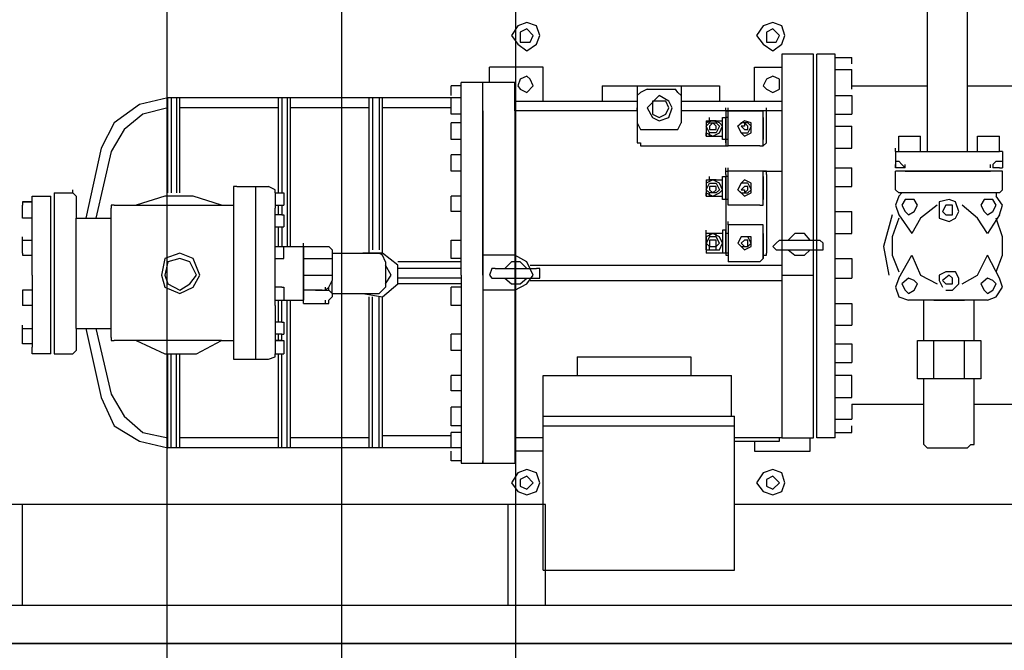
# Model space of a CAD drawing. Header units: centimetres. Extents: x -156440 to 298236, y -263599 to 81430.
# Tile 65 of 170: x 145563 to 146974, y -120046 to -119141. Entities that reach past the tile are written whole.
import ezdxf

# ---------------------------------------------------------------- set-up
doc = ezdxf.new("R2010")
doc.units = ezdxf.units.CM
doc.header["$LTSCALE"] = 50
doc.linetypes.add('Kondygnacja -2$0$HIDDEN2', pattern=[4.7625, 3.175, -1.5875])
doc.linetypes.add('Osie rzutów$0$DASHDOT2', pattern=[12.7, 6.35, -3.175, 0, -3.175])
for name, color, linetype, lineweight in [('bgde_fundamenty pod urządzenia', 7, 'Continuous', 35), ('bgde_maszynownia blokowo', 2, 'Continuous', 35), ('Kondygnacja -2$0$_SP KORYTA', 8, 'Continuous', 25)]:
    doc.layers.add(name, color=color, linetype=linetype, lineweight=lineweight)
for name, color, linetype in [('Freon_urządzenia', 3, 'Continuous'), ('Kondygnacja -2$0$ARCH_KONSTR_POWYŻEJ RZUTU_IST', 8, 'Kondygnacja -2$0$HIDDEN2'), ('Osie rzutów$0$ARCH_INFO_OSIE_IST', 8, 'Osie rzutów$0$DASHDOT2')]:
    doc.layers.add(name, color=color, linetype=linetype)
doc.layers.get('bgde_maszynownia blokowo').off()

# ---------------------------------------------------------------- blocks, each defined once
blk = doc.blocks.new('Osie rzutów')
at = {"layer": 'Osie rzutów$0$ARCH_INFO_OSIE_IST', "ltscale": 10}
blk.add_line((6860, 12510), (6860, 4623.26), dxfattribs=at)
blk = doc.blocks.new('Kondygnacja -2$0$konstukcja stropu -2')
at = {"layer": 'Kondygnacja -2$0$ARCH_KONSTR_POWYŻEJ RZUTU_IST', "ltscale": 10}
for p, q in [((6835, 9825), (6835, 10375)), ((6885, 9825), (6885, 10375))]:
    blk.add_line(p, q, dxfattribs=at)
blk = doc.blocks.new('A$C45891BCF')
at = {"layer": 'Freon_urządzenia', "linetype": 'Continuous'}
for p, q in [((683.96, 218.08, -348), (683.96, 190.16, -348)), ((689.76, 190.16, -348), (689.76, 218.08, -348)), ((625.29, 208.2, -348), (624.35, 206.78, -348)), ((626.55, 208.67, -348), (625.29, 208.2, -348)), ((626.55, 207.73, -348), (625.61, 207.26, -348)), ((627.96, 208.2, -348), (626.55, 208.67, -348)), ((627.49, 206.78, -348), (626.55, 207.73, -348)), ((628.43, 206.78, -348), (627.96, 208.2, -348)), ((660.43, 208.2, -348), (659.49, 206.78, -348)), ((661.84, 208.67, -348), (660.43, 208.2, -348)), ((661.84, 207.73, -348), (660.9, 207.26, -348)), ((663.1, 208.2, -348), (661.84, 208.67, -348)), ((662.78, 206.78, -348), (661.84, 207.73, -348)), ((663.57, 206.78, -348), (663.1, 208.2, -348)), ((624.35, 206.78, -348), (625.29, 205.53, -348)), ((625.61, 207.26, -348), (625.61, 205.84, -348)), ((627.02, 205.84, -348), (627.49, 206.78, -348)), ((627.96, 205.53, -348), (628.43, 206.78, -348)), ((659.49, 206.78, -348), (660.43, 205.53, -348)), ((660.9, 207.26, -348), (660.9, 205.84, -348)), ((662.31, 205.84, -348), (662.78, 206.78, -348)), ((663.1, 205.53, -348), (663.57, 206.78, -348)), ((625.29, 205.53, -348), (626.55, 204.59, -348)), ((625.61, 205.84, -348), (627.02, 205.84, -348)), ((626.55, 204.59, -348), (627.96, 205.53, -348)), ((660.43, 205.53, -348), (661.84, 204.59, -348)), ((660.9, 205.84, -348), (662.31, 205.84, -348)), ((661.84, 204.59, -348), (663.1, 205.53, -348)), ((663.1, 204.12, -348), (663.1, 149.06, -348)), ((667.65, 204.12, -348), (663.1, 204.12, -348)), ((667.65, 149.06, -348), (667.65, 204.12, -348)), ((668.12, 149.06, -348), (668.12, 204.12, -348)), ((670.78, 204.12, -348), (668.12, 204.12, -348)), ((670.78, 149.06, -348), (670.78, 204.12, -348)), ((670.78, 203.65, -348), (673.14, 203.65, -348)), ((673.14, 202.71, -348), (673.14, 203.65, -348)), ((628.9, 202.24, -348), (621.22, 202.24, -348)), ((621.22, 200.04, -348), (621.22, 202.24, -348)), ((628.9, 197.37, -348), (628.9, 202.24, -348)), ((659.18, 202.24, -348), (663.1, 202.24, -348)), ((659.18, 197.37, -348), (659.18, 202.24, -348)), ((670.78, 201.92, -348), (673.14, 201.92, -348)), ((673.14, 199.1, -348), (673.14, 201.92, -348)), ((625.61, 200.51, -348), (625.29, 199.57, -348)), ((626.55, 200.98, -348), (625.61, 200.51, -348)), ((627.02, 200.51, -348), (626.55, 200.98, -348)), ((627.49, 199.57, -348), (627.02, 200.51, -348)), ((660.9, 200.51, -348), (660.43, 199.57, -348)), ((661.84, 200.98, -348), (660.9, 200.51, -348)), ((662.78, 200.51, -348), (661.84, 200.98, -348)), ((662.78, 199.57, -348), (662.78, 200.51, -348)), ((615.73, 198.16, -348), (615.73, 199.57, -348)), ((617.14, 199.57, -348), (615.73, 199.57, -348)), ((617.14, 199.57, -348), (617.14, 200.04, -348)), ((620.27, 200.04, -348), (617.14, 200.04, -348)), ((617.14, 172.43, -348), (617.14, 199.57, -348)), ((620.27, 195.96, -348), (620.27, 200.04, -348)), ((620.27, 195.96, -348), (620.27, 200.04, -348)), ((620.27, 199.57, -348), (620.27, 200.04, -348)), ((624.82, 200.04, -348), (620.27, 200.04, -348)), ((620.27, 172.43, -348), (620.27, 199.57, -348)), ((620.27, 197.84, -348), (620.27, 199.57, -348)), ((624.82, 195.96, -348), (624.82, 200.04, -348)), ((624.82, 195.96, -348), (624.82, 200.04, -348)), ((625.29, 199.57, -348), (625.61, 199.1, -348)), ((625.61, 199.1, -348), (626.55, 198.63, -348)), ((626.55, 198.63, -348), (627.49, 199.57, -348)), ((637.37, 199.57, -348), (637.37, 197.37, -348)), ((637.37, 199.57, -348), (654.16, 199.57, -348)), ((642.39, 199.57, -348), (642.39, 196.43, -348)), ((642.39, 199.57, -348), (648.67, 199.57, -348)), ((643.8, 199.1, -348), (642.86, 198.63, -348)), ((643.8, 199.1, -348), (647.88, 199.1, -348)), ((648.2, 198.63, -348), (647.88, 199.1, -348)), ((648.67, 199.57, -348), (648.67, 194.24, -348)), ((654.16, 199.57, -348), (654.16, 197.37, -348)), ((660.43, 199.57, -348), (660.9, 199.1, -348)), ((660.9, 199.1, -348), (661.84, 198.63, -348)), ((661.84, 198.63, -348), (662.78, 199.1, -348)), ((662.78, 199.1, -348), (662.78, 199.57, -348)), ((673.14, 199.57, -348), (683.96, 199.57, -348)), ((689.76, 199.57, -348), (690.71, 199.57, -348)), ((690.71, 199.57, -348), (725.06, 199.57, -348)), ((575.1, 197.84, -348), (571.02, 196.9, -348)), ((615.73, 197.84, -348), (575.1, 197.84, -348)), ((575.1, 184.2, -348), (575.1, 197.84, -348)), ((582.31, 197.84, -348), (575.1, 197.84, -348)), ((575.57, 197.84, -348), (575.57, 184.2, -348)), ((576.35, 197.84, -348), (576.35, 184.2, -348)), ((576.82, 184.2, -348), (576.82, 197.84, -348)), ((590.94, 184.2, -348), (590.94, 197.84, -348)), ((591.41, 197.84, -348), (591.41, 184.2, -348)), ((592.2, 197.84, -348), (592.2, 176.51, -348)), ((592.67, 176.51, -348), (592.67, 197.84, -348)), ((603.96, 175.57, -348), (603.96, 197.84, -348)), ((604.43, 197.84, -348), (604.43, 176.04, -348)), ((605.37, 197.84, -348), (605.37, 176.04, -348)), ((605.84, 175.57, -348), (605.84, 197.84, -348)), ((615.73, 195.49, -348), (615.73, 197.84, -348)), ((617.14, 197.84, -348), (615.73, 197.84, -348)), ((617.14, 196.9, -348), (617.14, 197.84, -348)), ((620.27, 195.96, -348), (620.27, 197.84, -348)), ((642.86, 198.63, -348), (642.39, 198.16, -348)), ((645.53, 198.16, -348), (643.8, 196.43, -348)), ((646.94, 197.37, -348), (645.53, 198.16, -348)), ((648.67, 198.16, -348), (648.2, 198.63, -348)), ((670.78, 198.16, -348), (673.14, 198.16, -348)), ((673.14, 198.16, -348), (673.14, 195.49, -348)), ((571.02, 196.9, -348), (567.41, 194.24, -348)), ((575.1, 196.43, -348), (571.49, 195.49, -348)), ((582.78, 196.43, -348), (576.82, 196.43, -348)), ((590.94, 196.43, -348), (580.43, 196.43, -348)), ((603.96, 196.43, -348), (592.67, 196.43, -348)), ((615.73, 196.43, -348), (605.84, 196.43, -348)), ((624.82, 197.37, -348), (642.39, 197.37, -348)), ((642.39, 197.37, -348), (642.39, 191.41, -348)), ((642.39, 195.96, -348), (642.39, 196.43, -348)), ((643.8, 196.43, -348), (644.59, 195.02, -348)), ((644.59, 197.37, -348), (644.59, 195.49, -348)), ((646.47, 197.37, -348), (644.59, 197.37, -348)), ((646.94, 196.43, -348), (646.47, 197.37, -348)), ((646.47, 195.49, -348), (646.94, 196.43, -348)), ((647.41, 196.43, -348), (646.94, 197.37, -348)), ((646.94, 195.02, -348), (647.41, 196.43, -348)), ((648.67, 197.37, -348), (663.1, 197.37, -348)), ((648.67, 196.43, -348), (648.67, 195.96, -348)), ((655.1, 195.96, -348), (655.1, 196.43, -348)), ((655.41, 195.96, -348), (655.41, 196.43, -348)), ((660.9, 195.96, -348), (660.9, 196.43, -348)), ((571.49, 195.49, -348), (568.82, 193.29, -348)), ((617.14, 195.49, -348), (615.73, 195.49, -348)), ((620.27, 195.96, -348), (620.27, 149.06, -348)), ((642.39, 195.96, -348), (624.82, 195.96, -348)), ((624.82, 195.96, -348), (624.82, 175.26, -348)), ((642.39, 195.96, -348), (642.39, 194.24, -348)), ((644.59, 195.49, -348), (645.53, 195.02, -348)), ((644.59, 195.02, -348), (645.53, 194.55, -348)), ((645.53, 195.02, -348), (646.47, 195.49, -348)), ((645.53, 194.55, -348), (646.94, 195.02, -348)), ((663.1, 195.96, -348), (648.67, 195.96, -348)), ((652.75, 194.55, -348), (652.75, 195.02, -348)), ((654.63, 191.88, -348), (654.63, 195.02, -348)), ((654.63, 195.02, -348), (655.1, 195.02, -348)), ((655.1, 195.96, -348), (660.43, 195.96, -348)), ((655.1, 195.96, -348), (655.1, 191.41, -348)), ((655.1, 191.88, -348), (655.1, 195.02, -348)), ((655.41, 195.02, -348), (655.1, 195.02, -348)), ((659.96, 195.96, -348), (655.41, 195.96, -348)), ((655.41, 190.94, -348), (655.41, 195.96, -348)), ((660.43, 195.96, -348), (659.96, 195.96, -348)), ((660.9, 195.96, -348), (660.43, 195.96, -348)), ((660.43, 190.94, -348), (660.43, 195.96, -348)), ((660.43, 195.02, -348), (660.43, 195.49, -348)), ((660.43, 191.41, -348), (660.43, 195.02, -348)), ((660.43, 195.02, -348), (660.43, 191.88, -348)), ((660.9, 191.41, -348), (660.9, 195.96, -348)), ((670.78, 195.49, -348), (673.14, 195.49, -348)), ((567.41, 194.24, -348), (565.53, 190.63, -348)), ((617.14, 194.24, -348), (615.73, 194.24, -348)), ((615.73, 191.88, -348), (615.73, 194.24, -348)), ((642.39, 194.24, -348), (642.86, 193.29, -348)), ((648.2, 193.29, -348), (648.67, 194.24, -348)), ((652.27, 194.55, -348), (652.27, 192.35, -348)), ((652.27, 194.55, -348), (654.63, 194.55, -348)), ((653.22, 194.55, -348), (652.27, 194.24, -348)), ((652.27, 193.76, -348), (652.75, 194.24, -348)), ((652.27, 194.24, -348), (652.27, 192.82, -348)), ((652.75, 192.82, -348), (652.27, 193.76, -348)), ((653.69, 194.55, -348), (652.75, 194.55, -348)), ((652.75, 194.24, -348), (653.69, 194.24, -348)), ((653.22, 194.24, -348), (652.75, 193.76, -348)), ((652.75, 193.76, -348), (652.75, 193.29, -348)), ((654.16, 194.24, -348), (653.22, 194.55, -348)), ((653.69, 193.76, -348), (653.22, 194.24, -348)), ((653.69, 194.24, -348), (654.16, 193.76, -348)), ((654.16, 193.76, -348), (653.69, 192.82, -348)), ((653.69, 193.29, -348), (653.69, 193.76, -348)), ((654.63, 193.76, -348), (654.16, 194.24, -348)), ((654.16, 192.82, -348), (654.63, 193.76, -348)), ((657.76, 194.55, -348), (656.82, 193.76, -348)), ((656.82, 193.76, -348), (657.29, 194.24, -348)), ((656.82, 193.76, -348), (657.29, 192.82, -348)), ((657.29, 192.82, -348), (656.82, 193.76, -348)), ((658.24, 194.24, -348), (657.29, 194.24, -348)), ((657.76, 193.76, -348), (657.29, 193.76, -348)), ((657.29, 193.76, -348), (657.76, 193.29, -348)), ((658.71, 194.24, -348), (657.76, 194.55, -348)), ((658.24, 193.76, -348), (657.76, 194.24, -348)), ((657.76, 194.24, -348), (657.76, 193.76, -348)), ((658.24, 194.24, -348), (658.71, 193.76, -348)), ((658.24, 193.29, -348), (658.24, 193.76, -348)), ((658.71, 193.76, -348), (658.24, 192.82, -348)), ((658.71, 193.76, -348), (658.71, 194.24, -348)), ((658.71, 192.82, -348), (658.71, 193.76, -348)), ((670.78, 193.76, -348), (673.14, 193.76, -348)), ((673.14, 190.63, -348), (673.14, 193.76, -348)), ((568.82, 193.29, -348), (566.94, 190.16, -348)), ((642.86, 193.29, -348), (643.8, 193.29, -348)), ((643.8, 193.29, -348), (647.88, 193.29, -348)), ((647.88, 193.29, -348), (648.2, 193.29, -348)), ((652.27, 192.35, -348), (652.27, 192.82, -348)), ((652.27, 192.82, -348), (653.22, 192.35, -348)), ((652.27, 192.35, -348), (654.63, 192.35, -348)), ((652.75, 193.29, -348), (653.69, 193.29, -348)), ((653.69, 192.82, -348), (652.75, 192.82, -348)), ((652.75, 192.35, -348), (652.75, 192.82, -348)), ((652.75, 192.35, -348), (653.69, 192.35, -348)), ((653.22, 192.35, -348), (654.16, 192.82, -348)), ((657.29, 192.82, -348), (658.24, 192.82, -348)), ((657.29, 192.82, -348), (657.76, 192.35, -348)), ((657.76, 193.29, -348), (658.24, 193.29, -348)), ((657.76, 192.35, -348), (658.71, 192.82, -348)), ((660.43, 191.88, -348), (660.43, 192.35, -348)), ((679.88, 190.16, -348), (679.88, 192.35, -348)), ((679.88, 192.35, -348), (683.02, 192.35, -348)), ((683.02, 190.16, -348), (683.02, 192.35, -348)), ((691.18, 190.16, -348), (691.18, 192.35, -348)), ((691.18, 192.35, -348), (694.31, 192.35, -348)), ((694.31, 190.16, -348), (694.31, 192.35, -348)), ((565.53, 190.63, -348), (563.33, 180.59, -348)), ((617.14, 191.88, -348), (615.73, 191.88, -348)), ((642.39, 191.41, -348), (642.86, 191.41, -348)), ((642.86, 191.41, -348), (642.86, 190.94, -348)), ((642.86, 190.94, -348), (655.1, 190.94, -348)), ((655.1, 191.88, -348), (654.63, 191.88, -348)), ((655.41, 191.88, -348), (655.1, 191.88, -348)), ((655.1, 191.41, -348), (655.1, 191.88, -348)), ((655.1, 191.41, -348), (655.1, 190.94, -348)), ((655.1, 190.94, -348), (655.41, 190.94, -348)), ((655.41, 190.94, -348), (655.41, 191.41, -348)), ((659.96, 190.94, -348), (655.41, 190.94, -348)), ((659.96, 190.94, -348), (660.43, 190.94, -348)), ((660.43, 190.94, -348), (660.9, 191.41, -348)), ((660.43, 190.94, -348), (660.43, 191.41, -348)), ((670.78, 190.63, -348), (673.14, 190.63, -348)), ((679.41, 190.16, -348), (679.41, 190.63, -348)), ((566.94, 190.16, -348), (564.75, 180.59, -348)), ((617.14, 189.69, -348), (615.73, 189.69, -348)), ((615.73, 187.33, -348), (615.73, 189.69, -348)), ((679.41, 190.16, -348), (694.31, 190.16, -348)), ((679.41, 190.16, -348), (679.41, 187.8, -348)), ((694.78, 190.16, -348), (694.31, 190.16, -348)), ((694.78, 190.16, -348), (694.78, 187.8, -348)), ((655.1, 187.33, -348), (655.1, 187.8, -348)), ((655.41, 187.33, -348), (655.41, 187.8, -348)), ((670.78, 187.8, -348), (673.14, 187.8, -348)), ((673.14, 185.14, -348), (673.14, 187.8, -348)), ((679.41, 188.75, -348), (679.88, 188.75, -348)), ((679.41, 187.8, -348), (679.41, 188.27, -348)), ((680.82, 187.8, -348), (679.41, 187.8, -348)), ((680.35, 188.27, -348), (679.88, 188.75, -348)), ((680.82, 187.8, -348), (680.35, 188.27, -348)), ((680.82, 187.8, -348), (680.82, 188.27, -348)), ((693.06, 187.8, -348), (693.06, 188.27, -348)), ((693.84, 188.75, -348), (693.37, 188.27, -348)), ((693.37, 188.27, -348), (693.37, 187.8, -348)), ((694.31, 187.8, -348), (693.37, 187.8, -348)), ((693.84, 188.75, -348), (694.31, 188.75, -348)), ((694.31, 188.75, -348), (694.78, 188.75, -348)), ((694.31, 187.8, -348), (694.78, 187.8, -348)), ((617.14, 187.33, -348), (615.73, 187.33, -348)), ((652.75, 186.08, -348), (652.75, 186.55, -348)), ((654.63, 183.26, -348), (654.63, 186.55, -348)), ((654.63, 186.55, -348), (655.1, 186.55, -348)), ((655.1, 186.86, -348), (655.1, 187.33, -348)), ((655.1, 187.33, -348), (655.41, 187.33, -348)), ((655.1, 186.86, -348), (655.1, 175.57, -348)), ((655.1, 183.26, -348), (655.1, 186.55, -348)), ((655.41, 186.55, -348), (655.1, 186.55, -348)), ((659.96, 187.33, -348), (655.41, 187.33, -348)), ((655.41, 182.47, -348), (655.41, 187.33, -348)), ((660.43, 187.33, -348), (659.96, 187.33, -348)), ((660.43, 187.33, -348), (663.1, 187.33, -348)), ((660.9, 187.33, -348), (660.43, 187.33, -348)), ((660.43, 182.47, -348), (660.43, 187.33, -348)), ((660.43, 186.55, -348), (660.43, 186.86, -348)), ((660.43, 182.94, -348), (660.43, 186.55, -348)), ((660.43, 186.55, -348), (660.43, 183.26, -348)), ((660.9, 186.86, -348), (660.9, 187.33, -348)), ((660.9, 186.86, -348), (660.9, 175.57, -348)), ((694.78, 187.33, -348), (679.41, 187.33, -348)), ((679.41, 184.67, -348), (679.41, 187.33, -348)), ((680.82, 187.33, -348), (693.06, 187.33, -348)), ((681.76, 187.33, -348), (681.29, 187.33, -348)), ((693.06, 187.33, -348), (692.12, 187.33, -348)), ((694.78, 184.67, -348), (694.78, 187.33, -348)), ((584.98, 185.14, -348), (584.51, 185.14, -348)), ((584.51, 185.14, -348), (584.51, 184.67, -348)), ((584.98, 185.14, -348), (587.65, 185.14, -348)), ((587.65, 185.14, -348), (587.65, 160.35, -348)), ((587.65, 185.14, -348), (587.65, 160.35, -348)), ((587.65, 185.14, -348), (589.53, 185.14, -348)), ((590.47, 184.67, -348), (589.53, 185.14, -348)), ((652.27, 186.08, -348), (652.27, 183.73, -348)), ((652.27, 186.08, -348), (654.63, 186.08, -348)), ((653.22, 186.08, -348), (652.27, 185.61, -348)), ((652.27, 184.67, -348), (652.75, 185.61, -348)), ((652.27, 185.61, -348), (652.27, 184.2, -348)), ((653.69, 186.08, -348), (652.75, 186.08, -348)), ((652.75, 185.61, -348), (653.69, 185.61, -348)), ((653.69, 185.14, -348), (652.75, 185.14, -348)), ((652.75, 185.14, -348), (652.75, 184.67, -348)), ((654.16, 185.61, -348), (653.22, 186.08, -348)), ((653.69, 185.61, -348), (654.16, 184.67, -348)), ((653.69, 184.67, -348), (653.69, 185.14, -348)), ((654.63, 184.67, -348), (654.16, 185.61, -348)), ((657.29, 185.61, -348), (656.82, 184.67, -348)), ((656.82, 184.67, -348), (657.29, 185.61, -348)), ((657.76, 186.08, -348), (657.29, 185.61, -348)), ((658.24, 185.61, -348), (657.29, 185.61, -348)), ((657.76, 185.14, -348), (657.29, 184.67, -348)), ((658.71, 185.61, -348), (657.76, 186.08, -348)), ((658.24, 185.14, -348), (657.76, 185.14, -348)), ((658.24, 185.61, -348), (658.71, 184.67, -348)), ((658.24, 184.67, -348), (658.24, 185.14, -348)), ((658.71, 184.67, -348), (658.71, 185.61, -348)), ((670.78, 185.14, -348), (673.14, 185.14, -348)), ((679.41, 184.67, -348), (679.41, 185.14, -348)), ((555.65, 183.73, -348), (558.31, 183.73, -348)), ((555.65, 183.26, -348), (555.65, 183.73, -348)), ((558.31, 161.14, -348), (558.31, 183.73, -348)), ((558.78, 184.2, -348), (561.45, 184.2, -348)), ((558.78, 184.2, -348), (558.78, 161.14, -348)), ((561.45, 184.2, -348), (561.45, 184.67, -348)), ((561.45, 184.2, -348), (561.92, 183.73, -348)), ((561.92, 183.73, -348), (561.92, 180.59, -348)), ((574.63, 183.73, -348), (570.55, 182.47, -348)), ((578.71, 183.73, -348), (574.63, 183.73, -348)), ((582.78, 182.47, -348), (578.71, 183.73, -348)), ((584.51, 184.67, -348), (584.51, 160.67, -348)), ((590.47, 184.2, -348), (590.47, 184.67, -348)), ((590.47, 184.2, -348), (590.47, 182, -348)), ((590.47, 184.2, -348), (591.41, 184.2, -348)), ((591.41, 184.2, -348), (591.73, 184.2, -348)), ((591.73, 184.2, -348), (591.73, 182.47, -348)), ((617.14, 183.73, -348), (615.73, 183.73, -348)), ((615.73, 181.53, -348), (615.73, 183.73, -348)), ((652.75, 184.2, -348), (652.27, 184.67, -348)), ((652.27, 183.73, -348), (652.27, 184.2, -348)), ((652.27, 184.2, -348), (653.22, 183.73, -348)), ((652.27, 183.73, -348), (654.63, 183.73, -348)), ((652.75, 184.67, -348), (653.22, 184.2, -348)), ((653.69, 184.2, -348), (652.75, 184.2, -348)), ((652.75, 183.73, -348), (652.75, 184.2, -348)), ((652.75, 183.73, -348), (653.69, 183.73, -348)), ((653.22, 184.2, -348), (653.69, 184.67, -348)), ((653.22, 183.73, -348), (654.16, 184.2, -348)), ((654.16, 184.67, -348), (653.69, 184.2, -348)), ((654.16, 184.2, -348), (654.63, 184.67, -348)), ((656.82, 184.67, -348), (657.76, 183.73, -348)), ((657.29, 184.2, -348), (656.82, 184.67, -348)), ((657.29, 184.67, -348), (657.76, 184.67, -348)), ((657.29, 184.2, -348), (658.24, 184.2, -348)), ((657.76, 184.67, -348), (657.76, 184.2, -348)), ((657.76, 184.2, -348), (658.24, 184.67, -348)), ((657.76, 183.73, -348), (658.71, 184.2, -348)), ((658.71, 184.67, -348), (658.24, 184.2, -348)), ((658.71, 184.2, -348), (658.71, 184.67, -348)), ((660.43, 183.26, -348), (660.43, 183.73, -348)), ((679.41, 184.67, -348), (679.88, 184.2, -348)), ((679.88, 183.73, -348), (679.41, 182.47, -348)), ((694.31, 184.2, -348), (679.88, 184.2, -348)), ((679.88, 183.73, -348), (680.35, 184.2, -348)), ((680.35, 184.2, -348), (679.88, 184.2, -348)), ((679.88, 183.73, -348), (680.35, 184.2, -348)), ((680.35, 184.2, -348), (679.88, 184.2, -348)), ((694.31, 184.2, -348), (693.84, 184.2, -348)), ((693.84, 184.2, -348), (693.84, 183.73, -348)), ((694.31, 184.2, -348), (693.84, 184.2, -348)), ((693.84, 184.2, -348), (693.84, 183.73, -348)), ((694.78, 182.47, -348), (693.84, 183.73, -348)), ((694.31, 184.2, -348), (694.78, 184.67, -348)), ((555.65, 182.94, -348), (554.24, 182.94, -348)), ((554.24, 182.94, -348), (554.24, 182.47, -348)), ((554.24, 182.94, -348), (555.65, 182.94, -348)), ((554.24, 180.59, -348), (554.24, 182.47, -348)), ((555.65, 181.53, -348), (555.65, 183.26, -348)), ((567.41, 182.47, -348), (566.94, 182.47, -348)), ((566.94, 182.47, -348), (566.94, 182, -348)), ((567.41, 182.47, -348), (574.16, 182.47, -348)), ((574.16, 182.47, -348), (579.65, 182.47, -348)), ((579.65, 182.47, -348), (584.51, 182.47, -348)), ((590.47, 182.47, -348), (591.41, 182.47, -348)), ((590.94, 181.06, -348), (590.94, 182.47, -348)), ((591.41, 182.47, -348), (591.41, 181.06, -348)), ((591.41, 182.47, -348), (591.73, 182.47, -348)), ((655.1, 183.26, -348), (654.63, 183.26, -348)), ((655.41, 183.26, -348), (655.1, 183.26, -348)), ((655.41, 182.47, -348), (655.41, 182.94, -348)), ((659.96, 182.47, -348), (655.41, 182.47, -348)), ((659.96, 182.47, -348), (660.43, 182.47, -348)), ((679.41, 182.47, -348), (679.88, 181.06, -348)), ((680.82, 183.26, -348), (680.35, 182.47, -348)), ((680.35, 182.47, -348), (680.82, 181.53, -348)), ((682.08, 183.26, -348), (680.82, 183.26, -348)), ((682.55, 182.47, -348), (682.08, 183.26, -348)), ((682.08, 181.53, -348), (682.55, 182.47, -348)), ((685.37, 182.47, -348), (683.02, 180.59, -348)), ((687.1, 183.26, -348), (685.69, 182.94, -348)), ((685.69, 182.94, -348), (685.69, 180.59, -348)), ((686.63, 182.47, -348), (686.16, 181.53, -348)), ((687.57, 182.47, -348), (686.63, 182.47, -348)), ((688.04, 182.94, -348), (687.1, 183.26, -348)), ((687.57, 181.53, -348), (687.57, 182.47, -348)), ((688.51, 181.53, -348), (688.04, 182.94, -348)), ((691.18, 180.59, -348), (688.98, 182.47, -348)), ((692.12, 183.26, -348), (691.65, 182.47, -348)), ((691.65, 182.47, -348), (692.12, 181.53, -348)), ((693.37, 183.26, -348), (692.12, 183.26, -348)), ((693.84, 182.47, -348), (693.37, 183.26, -348)), ((693.37, 181.53, -348), (693.84, 182.47, -348)), ((694.31, 181.06, -348), (694.78, 182.47, -348)), ((555.65, 172.43, -348), (555.65, 181.53, -348)), ((566.94, 163.49, -348), (566.94, 182, -348)), ((590.47, 168.04, -348), (590.47, 182, -348)), ((591.41, 181.06, -348), (590.47, 181.06, -348)), ((591.41, 181.06, -348), (591.73, 181.06, -348)), ((591.73, 181.06, -348), (591.73, 179.33, -348)), ((617.14, 181.53, -348), (615.73, 181.53, -348)), ((670.78, 181.53, -348), (673.14, 181.53, -348)), ((673.14, 178.39, -348), (673.14, 181.53, -348)), ((678.94, 181.06, -348), (677.69, 176.51, -348)), ((679.88, 181.06, -348), (681.76, 178.39, -348)), ((680.82, 181.53, -348), (681.29, 181.06, -348)), ((681.29, 181.06, -348), (682.08, 181.53, -348)), ((686.16, 181.53, -348), (686.63, 181.06, -348)), ((686.63, 181.06, -348), (687.57, 181.06, -348)), ((687.57, 181.06, -348), (687.57, 181.53, -348)), ((688.04, 180.59, -348), (688.51, 181.53, -348)), ((692.12, 181.53, -348), (692.59, 181.06, -348)), ((692.59, 181.06, -348), (693.37, 181.53, -348)), ((694.31, 181.06, -348), (692.59, 178.39, -348)), ((555.65, 180.59, -348), (554.24, 180.59, -348)), ((561.92, 164.75, -348), (561.92, 180.59, -348)), ((561.92, 180.59, -348), (566.94, 180.59, -348)), ((590.47, 179.33, -348), (591.41, 179.33, -348)), ((590.94, 176.51, -348), (590.94, 179.33, -348)), ((591.41, 179.33, -348), (591.41, 176.51, -348)), ((591.41, 179.33, -348), (591.73, 179.33, -348)), ((655.41, 179.65, -348), (655.41, 180.12, -348)), ((659.96, 179.65, -348), (655.41, 179.65, -348)), ((655.41, 179.65, -348), (655.41, 174.78, -348)), ((660.43, 179.65, -348), (659.96, 179.65, -348)), ((660.43, 174.78, -348), (660.43, 179.65, -348)), ((660.43, 178.86, -348), (660.43, 179.33, -348)), ((679.88, 180.59, -348), (678.94, 177.92, -348)), ((683.02, 180.59, -348), (681.76, 178.39, -348)), ((685.69, 180.59, -348), (687.1, 180.12, -348)), ((687.1, 180.12, -348), (688.04, 180.59, -348)), ((692.59, 178.39, -348), (691.18, 180.59, -348)), ((694.78, 177.92, -348), (693.84, 180.59, -348)), ((554.24, 177.45, -348), (554.24, 177.92, -348)), ((652.27, 178.39, -348), (652.27, 178.86, -348)), ((652.27, 176.04, -348), (652.27, 178.39, -348)), ((653.22, 178.39, -348), (652.27, 177.92, -348)), ((654.63, 178.39, -348), (652.27, 178.39, -348)), ((652.75, 177.92, -348), (652.27, 176.98, -348)), ((652.27, 177.92, -348), (652.27, 176.04, -348)), ((652.75, 178.39, -348), (652.75, 177.92, -348)), ((652.75, 178.39, -348), (653.69, 178.39, -348)), ((653.69, 177.92, -348), (652.75, 177.92, -348)), ((654.16, 177.92, -348), (653.22, 178.39, -348)), ((653.69, 177.92, -348), (653.69, 178.39, -348)), ((654.16, 176.98, -348), (653.69, 177.92, -348)), ((654.63, 176.98, -348), (654.16, 177.92, -348)), ((655.1, 178.86, -348), (654.63, 178.86, -348)), ((654.63, 178.86, -348), (654.63, 175.57, -348)), ((655.1, 175.57, -348), (655.1, 178.86, -348)), ((655.41, 178.39, -348), (655.1, 178.39, -348)), ((657.29, 177.92, -348), (656.82, 176.98, -348)), ((657.29, 177.92, -348), (656.82, 176.98, -348)), ((658.71, 177.92, -348), (657.29, 177.92, -348)), ((658.24, 177.92, -348), (657.29, 177.92, -348)), ((658.71, 176.98, -348), (658.24, 177.92, -348)), ((658.71, 176.98, -348), (658.71, 177.92, -348)), ((660.43, 175.57, -348), (660.43, 178.86, -348)), ((660.43, 178.39, -348), (660.43, 174.78, -348)), ((664.98, 178.39, -348), (664.04, 177.45, -348)), ((666.39, 178.39, -348), (664.98, 178.39, -348)), ((667.18, 177.45, -348), (666.39, 178.39, -348)), ((670.78, 178.39, -348), (673.14, 178.39, -348)), ((678.94, 177.92, -348), (678.94, 175.26, -348)), ((694.78, 175.26, -348), (694.78, 177.92, -348)), ((554.24, 175.57, -348), (554.24, 177.45, -348)), ((554.24, 177.45, -348), (555.65, 177.45, -348)), ((590.47, 176.51, -348), (591.41, 176.51, -348)), ((591.41, 176.51, -348), (591.73, 176.51, -348)), ((591.73, 174.78, -348), (591.73, 176.51, -348)), ((591.73, 176.51, -348), (594.55, 176.51, -348)), ((594.55, 176.51, -348), (594.55, 176.98, -348)), ((594.55, 168.35, -348), (594.55, 176.51, -348)), ((594.55, 176.51, -348), (594.55, 168.82, -348)), ((594.55, 176.51, -348), (598.16, 176.51, -348)), ((598.63, 176.04, -348), (598.16, 176.51, -348)), ((615.73, 177.45, -348), (617.14, 177.45, -348)), ((615.73, 174.78, -348), (615.73, 177.45, -348)), ((624.82, 176.51, -348), (624.82, 175.26, -348)), ((652.27, 176.98, -348), (652.75, 176.51, -348)), ((653.69, 177.45, -348), (652.75, 177.45, -348)), ((652.75, 177.45, -348), (652.75, 176.51, -348)), ((652.75, 176.04, -348), (652.75, 176.51, -348)), ((652.75, 176.51, -348), (653.69, 176.51, -348)), ((652.75, 176.51, -348), (653.69, 176.51, -348)), ((653.69, 176.98, -348), (653.69, 177.45, -348)), ((653.69, 176.51, -348), (654.16, 176.98, -348)), ((653.69, 176.51, -348), (653.69, 176.98, -348)), ((653.69, 176.04, -348), (653.69, 176.51, -348)), ((654.16, 176.04, -348), (654.63, 176.98, -348)), ((656.82, 176.98, -348), (657.76, 176.04, -348)), ((656.82, 176.98, -348), (657.29, 176.51, -348)), ((657.76, 177.45, -348), (657.29, 176.98, -348)), ((657.29, 176.98, -348), (657.76, 176.51, -348)), ((657.29, 176.51, -348), (658.24, 176.51, -348)), ((658.24, 177.45, -348), (657.76, 177.45, -348)), ((657.76, 176.51, -348), (658.24, 176.51, -348)), ((657.76, 176.04, -348), (658.71, 176.51, -348)), ((658.24, 176.98, -348), (658.24, 177.45, -348)), ((658.24, 176.51, -348), (658.24, 176.98, -348)), ((658.24, 176.51, -348), (658.71, 176.98, -348)), ((658.71, 176.51, -348), (658.71, 176.98, -348)), ((662.31, 176.98, -348), (661.84, 176.51, -348)), ((661.84, 176.51, -348), (662.31, 176.04, -348)), ((662.78, 177.45, -348), (662.31, 176.98, -348)), ((662.78, 177.45, -348), (668.59, 177.45, -348)), ((669.06, 176.98, -348), (668.59, 177.45, -348)), ((669.06, 176.04, -348), (669.06, 176.98, -348)), ((677.69, 176.51, -348), (678.47, 172.43, -348)), ((554.24, 175.57, -348), (554.24, 175.26, -348)), ((554.24, 175.26, -348), (555.65, 175.26, -348)), ((576.82, 175.57, -348), (574.63, 174.78, -348)), ((578.71, 174.78, -348), (576.82, 175.57, -348)), ((598.63, 176.04, -348), (598.63, 175.26, -348)), ((598.63, 175.57, -348), (605.37, 175.57, -348)), ((598.63, 175.26, -348), (598.63, 171.65, -348)), ((605.84, 175.57, -348), (603.02, 175.57, -348)), ((605.84, 175.26, -348), (605.37, 175.57, -348)), ((608.04, 173.84, -348), (605.84, 175.57, -348)), ((606.31, 174.31, -348), (605.84, 175.26, -348)), ((624.82, 175.26, -348), (620.27, 175.26, -348)), ((624.82, 175.26, -348), (624.82, 170.24, -348)), ((626.55, 174.31, -348), (624.82, 175.26, -348)), ((652.27, 176.04, -348), (652.27, 175.57, -348)), ((652.27, 176.04, -348), (654.16, 176.04, -348)), ((654.63, 175.57, -348), (652.27, 175.57, -348)), ((652.75, 176.04, -348), (653.69, 176.04, -348)), ((655.1, 175.57, -348), (654.63, 175.57, -348)), ((655.41, 175.57, -348), (655.1, 175.57, -348)), ((655.1, 175.57, -348), (655.1, 175.26, -348)), ((655.1, 175.26, -348), (655.41, 175.26, -348)), ((660.43, 175.26, -348), (660.43, 175.57, -348)), ((660.43, 175.26, -348), (660.9, 175.26, -348)), ((660.9, 175.26, -348), (660.9, 175.57, -348)), ((662.31, 176.04, -348), (662.78, 176.04, -348)), ((662.78, 176.04, -348), (669.06, 176.04, -348)), ((664.04, 176.04, -348), (664.98, 175.26, -348)), ((664.98, 175.26, -348), (666.39, 175.26, -348)), ((666.39, 175.26, -348), (667.18, 176.04, -348)), ((678.94, 175.26, -348), (679.88, 172.9, -348)), ((679.88, 171.96, -348), (681.76, 175.26, -348)), ((681.76, 175.26, -348), (683.02, 172.43, -348)), ((691.18, 172.43, -348), (692.59, 175.26, -348)), ((694.31, 171.96, -348), (692.59, 175.26, -348)), ((693.84, 172.9, -348), (694.78, 175.26, -348)), ((574.63, 174.78, -348), (574.16, 172.43, -348)), ((575.1, 174.31, -348), (574.63, 172.43, -348)), ((576.82, 174.78, -348), (575.1, 174.31, -348)), ((578.24, 174.31, -348), (576.82, 174.78, -348)), ((579.18, 172.43, -348), (578.24, 174.31, -348)), ((579.65, 172.43, -348), (578.71, 174.78, -348)), ((590.47, 174.78, -348), (591.41, 174.78, -348)), ((591.41, 174.78, -348), (591.73, 174.78, -348)), ((594.55, 174.78, -348), (597.69, 174.78, -348)), ((597.69, 174.78, -348), (598.63, 174.78, -348)), ((606.31, 174.31, -348), (606.31, 170.71, -348)), ((607.1, 172.43, -348), (606.31, 173.84, -348)), ((617.14, 174.31, -348), (608.04, 174.31, -348)), ((608.04, 171.18, -348), (608.04, 173.84, -348)), ((617.14, 174.78, -348), (615.73, 174.78, -348)), ((624.35, 174.31, -348), (623.41, 173.37, -348)), ((625.61, 174.31, -348), (624.35, 174.31, -348)), ((626.55, 173.37, -348), (625.61, 174.31, -348)), ((627.49, 172.43, -348), (626.55, 174.31, -348)), ((627.02, 173.84, -348), (663.1, 173.84, -348)), ((655.41, 174.78, -348), (655.41, 174.31, -348)), ((659.96, 174.31, -348), (655.41, 174.31, -348)), ((659.96, 174.31, -348), (660.43, 174.78, -348)), ((670.78, 174.78, -348), (673.14, 174.78, -348)), ((673.14, 174.78, -348), (673.14, 171.96, -348)), ((555.65, 172.43, -348), (555.65, 162.08, -348)), ((574.16, 172.43, -348), (574.63, 170.71, -348)), ((574.63, 172.43, -348), (575.1, 171.18, -348)), ((578.24, 171.18, -348), (579.18, 172.43, -348)), ((578.71, 170.71, -348), (579.65, 172.43, -348)), ((594.55, 172.43, -348), (598.63, 172.43, -348)), ((606.31, 171.18, -348), (607.1, 172.43, -348)), ((617.14, 173.37, -348), (608.04, 173.37, -348)), ((617.14, 172.43, -348), (617.14, 147.65, -348)), ((620.27, 172.43, -348), (620.27, 145.76, -348)), ((621.53, 173.37, -348), (621.22, 172.43, -348)), ((621.22, 172.43, -348), (621.53, 171.96, -348)), ((622, 173.37, -348), (621.53, 173.37, -348)), ((622, 173.37, -348), (627.96, 173.37, -348)), ((626.55, 171.18, -348), (627.49, 172.43, -348)), ((628.43, 173.37, -348), (627.96, 173.37, -348)), ((628.43, 172.43, -348), (628.43, 173.37, -348)), ((628.43, 171.96, -348), (628.43, 172.43, -348)), ((663.1, 172.43, -348), (667.65, 172.43, -348)), ((683.02, 172.43, -348), (685.37, 171.18, -348)), ((686.63, 172.9, -348), (685.69, 172.43, -348)), ((685.69, 172.43, -348), (685.69, 171.65, -348)), ((687.1, 172.43, -348), (686.16, 171.65, -348)), ((688.04, 172.9, -348), (686.63, 172.9, -348)), ((687.57, 171.96, -348), (687.1, 172.43, -348)), ((688.51, 171.96, -348), (688.04, 172.9, -348)), ((688.98, 171.18, -348), (691.18, 172.43, -348)), ((575.1, 171.18, -348), (576.82, 170.24, -348)), ((576.82, 170.24, -348), (578.24, 171.18, -348)), ((598.16, 170.71, -348), (598.63, 171.65, -348)), ((598.63, 169.76, -348), (598.63, 171.65, -348)), ((605.84, 169.29, -348), (608.04, 171.18, -348)), ((617.14, 171.96, -348), (608.04, 171.96, -348)), ((617.14, 171.18, -348), (608.04, 171.18, -348)), ((621.53, 171.96, -348), (622, 171.96, -348)), ((622, 171.96, -348), (627.96, 171.96, -348)), ((623.41, 171.96, -348), (624.35, 171.18, -348)), ((624.35, 171.18, -348), (625.61, 171.18, -348)), ((624.82, 170.24, -348), (626.55, 171.18, -348)), ((625.61, 171.18, -348), (626.55, 171.96, -348)), ((627.02, 171.65, -348), (663.1, 171.65, -348)), ((627.96, 171.96, -348), (628.43, 171.96, -348)), ((670.78, 171.96, -348), (673.14, 171.96, -348)), ((679.88, 171.96, -348), (679.41, 170.71, -348)), ((681.29, 171.96, -348), (680.35, 171.18, -348)), ((680.35, 171.18, -348), (680.82, 170.24, -348)), ((682.08, 171.65, -348), (681.29, 171.96, -348)), ((682.55, 171.18, -348), (682.08, 171.65, -348)), ((682.08, 170.24, -348), (682.55, 171.18, -348)), ((685.69, 171.65, -348), (686.16, 170.71, -348)), ((686.16, 171.65, -348), (686.63, 171.18, -348)), ((686.63, 171.18, -348), (687.57, 171.18, -348)), ((687.57, 171.65, -348), (687.57, 171.96, -348)), ((687.57, 171.18, -348), (687.57, 171.65, -348)), ((687.57, 170.24, -348), (688.51, 171.18, -348)), ((688.51, 171.18, -348), (688.51, 171.96, -348)), ((692.59, 171.96, -348), (691.65, 171.18, -348)), ((691.65, 171.18, -348), (692.12, 170.24, -348)), ((693.37, 171.65, -348), (692.59, 171.96, -348)), ((693.84, 171.18, -348), (693.37, 171.65, -348)), ((693.37, 170.24, -348), (693.84, 171.18, -348)), ((694.78, 170.71, -348), (694.31, 171.96, -348)), ((555.65, 170.24, -348), (554.24, 170.24, -348)), ((554.24, 170.24, -348), (554.24, 169.76, -348)), ((554.24, 169.76, -348), (554.24, 168.04, -348)), ((574.63, 170.71, -348), (576.82, 169.76, -348)), ((576.82, 169.76, -348), (578.71, 170.71, -348)), ((591.41, 170.71, -348), (590.47, 170.71, -348)), ((591.41, 170.71, -348), (591.73, 170.71, -348)), ((591.73, 170.71, -348), (591.73, 168.82, -348)), ((597.22, 170.24, -348), (594.55, 170.24, -348)), ((596.27, 170.24, -348), (597.69, 170.24, -348)), ((597.69, 170.24, -348), (598.16, 170.71, -348)), ((597.69, 170.24, -348), (597.69, 170.71, -348)), ((597.69, 170.24, -348), (598.16, 170.24, -348)), ((598.16, 170.24, -348), (598.16, 170.71, -348)), ((598.16, 170.24, -348), (598.63, 169.76, -348)), ((598.63, 169.76, -348), (598.63, 169.29, -348)), ((598.63, 169.76, -348), (598.94, 169.76, -348)), ((598.94, 169.76, -348), (605.37, 169.76, -348)), ((603.02, 169.76, -348), (605.84, 169.29, -348)), ((605.37, 169.76, -348), (605.84, 170.24, -348)), ((605.84, 170.24, -348), (606.31, 170.71, -348)), ((617.14, 170.71, -348), (615.73, 170.71, -348)), ((615.73, 168.04, -348), (615.73, 170.71, -348)), ((624.82, 170.24, -348), (620.27, 170.24, -348)), ((624.82, 170.24, -348), (624.82, 149.06, -348)), ((679.41, 170.71, -348), (679.88, 169.29, -348)), ((680.82, 170.24, -348), (681.29, 169.76, -348)), ((681.29, 169.76, -348), (682.08, 170.24, -348)), ((686.63, 170.24, -348), (687.57, 170.24, -348)), ((692.12, 170.24, -348), (692.59, 169.76, -348)), ((692.59, 169.76, -348), (693.37, 170.24, -348)), ((693.84, 169.29, -348), (694.78, 170.71, -348)), ((555.65, 168.04, -348), (554.24, 168.04, -348)), ((590.47, 168.82, -348), (591.41, 168.82, -348)), ((590.47, 168.04, -348), (590.47, 161.14, -348)), ((590.94, 165.69, -348), (590.94, 168.82, -348)), ((591.41, 165.69, -348), (591.41, 168.82, -348)), ((591.41, 168.82, -348), (591.73, 168.82, -348)), ((591.73, 168.82, -348), (594.55, 168.82, -348)), ((592.2, 147.65, -348), (592.2, 168.82, -348)), ((592.67, 147.65, -348), (592.67, 168.82, -348)), ((594.55, 168.35, -348), (597.69, 168.35, -348)), ((597.69, 168.35, -348), (597.69, 168.82, -348)), ((597.69, 168.35, -348), (598.16, 168.35, -348)), ((598.16, 168.82, -348), (598.63, 169.29, -348)), ((598.16, 168.35, -348), (598.16, 168.82, -348)), ((603.96, 147.65, -348), (603.96, 169.29, -348)), ((604.43, 147.65, -348), (604.43, 169.29, -348)), ((605.37, 147.65, -348), (605.37, 169.29, -348)), ((605.84, 147.65, -348), (605.84, 169.29, -348)), ((617.14, 168.04, -348), (615.73, 168.04, -348)), ((670.78, 168.35, -348), (673.14, 168.35, -348)), ((673.14, 168.35, -348), (673.14, 165.22, -348)), ((679.88, 169.29, -348), (681.29, 168.82, -348)), ((692.59, 168.82, -348), (681.29, 168.82, -348)), ((683.49, 163.02, -348), (683.49, 168.82, -348)), ((684.9, 168.82, -348), (689.29, 168.82, -348)), ((690.71, 163.02, -348), (690.71, 168.82, -348)), ((692.59, 168.82, -348), (693.84, 169.29, -348)), ((566.94, 166.16, -348), (566.94, 166.63, -348)), ((554.24, 164.75, -348), (554.24, 165.22, -348)), ((591.41, 165.69, -348), (590.47, 165.69, -348)), ((591.41, 165.69, -348), (591.73, 165.69, -348)), ((591.73, 165.69, -348), (591.73, 163.96, -348)), ((670.78, 165.22, -348), (673.14, 165.22, -348)), ((554.24, 163.02, -348), (554.24, 164.75, -348)), ((554.24, 164.75, -348), (555.65, 164.75, -348)), ((555.65, 164.27, -348), (555.65, 163.96, -348)), ((561.92, 164.75, -348), (561.92, 161.61, -348)), ((561.92, 164.75, -348), (566.94, 164.75, -348)), ((563.33, 164.75, -348), (565.53, 154.86, -348)), ((564.75, 164.75, -348), (566.94, 155.33, -348)), ((591.41, 163.96, -348), (590.47, 163.96, -348)), ((590.94, 163.02, -348), (590.94, 163.96, -348)), ((591.41, 163.02, -348), (591.41, 163.96, -348)), ((591.41, 163.96, -348), (591.73, 163.96, -348)), ((615.73, 161.61, -348), (615.73, 163.96, -348)), ((617.14, 163.96, -348), (615.73, 163.96, -348)), ((554.24, 162.55, -348), (554.24, 163.02, -348)), ((554.24, 162.55, -348), (554.24, 163.02, -348)), ((555.65, 162.55, -348), (554.24, 162.55, -348)), ((566.94, 163.49, -348), (566.94, 163.02, -348)), ((566.94, 163.02, -348), (567.41, 163.02, -348)), ((582.78, 163.02, -348), (567.41, 163.02, -348)), ((570.55, 163.02, -348), (574.63, 161.14, -348)), ((579.18, 161.14, -348), (582.78, 163.02, -348)), ((582.78, 163.02, -348), (584.51, 163.02, -348)), ((591.41, 163.02, -348), (590.47, 163.02, -348)), ((590.47, 163.02, -348), (591.41, 163.02, -348)), ((591.41, 163.02, -348), (591.73, 163.02, -348)), ((591.73, 163.02, -348), (591.73, 161.14, -348)), ((670.78, 162.55, -348), (673.14, 162.55, -348)), ((673.14, 162.55, -348), (673.14, 159.88, -348)), ((682.55, 163.02, -348), (691.65, 163.02, -348)), ((682.55, 157.53, -348), (682.55, 163.02, -348)), ((684.9, 157.53, -348), (684.9, 163.02, -348)), ((689.29, 157.53, -348), (689.29, 163.02, -348)), ((691.65, 163.02, -348), (691.65, 157.53, -348)), ((555.65, 161.14, -348), (555.65, 162.08, -348)), ((558.31, 161.14, -348), (555.65, 161.14, -348)), ((558.78, 161.14, -348), (561.45, 161.14, -348)), ((561.45, 161.14, -348), (561.92, 161.61, -348)), ((574.63, 161.14, -348), (579.18, 161.14, -348)), ((575.1, 147.65, -348), (575.1, 161.14, -348)), ((575.57, 147.65, -348), (575.57, 161.14, -348)), ((576.35, 147.65, -348), (576.35, 161.14, -348)), ((576.82, 147.65, -348), (576.82, 161.14, -348)), ((590.47, 160.67, -348), (590.47, 161.14, -348)), ((590.47, 161.14, -348), (591.73, 161.14, -348)), ((590.94, 147.65, -348), (590.94, 161.14, -348)), ((591.41, 147.65, -348), (591.41, 161.14, -348)), ((617.14, 161.61, -348), (615.73, 161.61, -348)), ((584.51, 160.67, -348), (584.51, 160.35, -348)), ((584.51, 160.35, -348), (584.98, 160.35, -348)), ((584.98, 160.35, -348), (587.65, 160.35, -348)), ((587.65, 160.35, -348), (589.53, 160.35, -348)), ((589.53, 160.35, -348), (590.47, 160.67, -348)), ((633.76, 160.67, -348), (650.08, 160.67, -348)), ((633.76, 160.67, -348), (633.76, 158, -348)), ((650.08, 160.67, -348), (650.08, 158, -348)), ((670.78, 159.88, -348), (673.14, 159.88, -348)), ((617.14, 158, -348), (615.73, 158, -348)), ((615.73, 155.8, -348), (615.73, 158, -348)), ((628.9, 158, -348), (655.88, 158, -348)), ((628.9, 152.2, -348), (628.9, 158, -348)), ((655.88, 152.2, -348), (655.88, 158, -348)), ((673.14, 158, -348), (670.78, 158, -348)), ((673.14, 154.86, -348), (673.14, 158, -348)), ((691.65, 157.53, -348), (682.55, 157.53, -348)), ((683.49, 148.12, -348), (683.49, 157.53, -348)), ((690.71, 148.12, -348), (690.71, 157.53, -348)), ((566.94, 155.33, -348), (568.82, 152.2, -348)), ((617.14, 155.8, -348), (615.73, 155.8, -348)), ((565.53, 154.86, -348), (567.41, 150.78, -348)), ((670.78, 154.86, -348), (673.14, 154.86, -348)), ((673.14, 153.92, -348), (683.49, 153.92, -348)), ((673.14, 153.92, -348), (673.14, 151.73, -348)), ((690.71, 153.92, -348), (725.06, 153.92, -348)), ((617.14, 153.45, -348), (615.73, 153.45, -348)), ((615.73, 150.78, -348), (615.73, 153.45, -348)), ((568.82, 152.2, -348), (571.49, 149.84, -348)), ((628.9, 130.08, -348), (628.9, 152.2, -348)), ((628.9, 152.2, -348), (656.35, 152.2, -348)), ((656.35, 130.08, -348), (656.35, 152.2, -348)), ((670.78, 151.73, -348), (673.14, 151.73, -348)), ((567.41, 150.78, -348), (571.02, 148.59, -348)), ((571.49, 149.84, -348), (575.1, 149.06, -348)), ((617.14, 150.78, -348), (615.73, 150.78, -348)), ((615.73, 147.65, -348), (615.73, 149.84, -348)), ((617.14, 149.84, -348), (615.73, 149.84, -348)), ((628.9, 150.78, -348), (656.35, 150.78, -348)), ((670.78, 149.84, -348), (673.14, 149.84, -348)), ((673.14, 149.84, -348), (673.14, 150.78, -348)), ((571.02, 148.59, -348), (575.1, 147.65, -348)), ((582.78, 149.06, -348), (576.82, 149.06, -348)), ((590.94, 149.06, -348), (580.43, 149.06, -348)), ((603.96, 149.06, -348), (592.67, 149.06, -348)), ((615.73, 149.37, -348), (605.84, 149.37, -348)), ((620.27, 149.06, -348), (620.27, 145.45, -348)), ((620.27, 149.06, -348), (620.27, 145.45, -348)), ((620.27, 149.06, -348), (620.27, 147.65, -348)), ((624.82, 149.06, -348), (624.82, 145.45, -348)), ((628.9, 149.06, -348), (624.82, 149.06, -348)), ((663.1, 149.06, -348), (656.35, 149.06, -348)), ((656.35, 148.59, -348), (662.78, 148.59, -348)), ((659.18, 148.59, -348), (659.18, 147.18, -348)), ((662.78, 148.59, -348), (662.78, 149.06, -348)), ((663.1, 149.06, -348), (667.65, 149.06, -348)), ((667.18, 147.18, -348), (667.18, 149.06, -348)), ((670.78, 149.06, -348), (668.12, 149.06, -348)), ((615.73, 147.65, -348), (575.1, 147.65, -348)), ((617.14, 147.65, -348), (615.73, 147.65, -348)), ((615.73, 145.76, -348), (615.73, 147.18, -348)), ((617.14, 147.65, -348), (617.14, 145.76, -348)), ((620.27, 147.65, -348), (620.27, 145.76, -348)), ((628.9, 147.18, -348), (624.82, 147.18, -348)), ((659.18, 147.18, -348), (667.18, 147.18, -348)), ((683.49, 148.12, -348), (683.96, 147.65, -348)), ((683.96, 147.65, -348), (689.76, 147.65, -348)), ((689.76, 147.65, -348), (690.24, 148.12, -348)), ((690.24, 148.12, -348), (690.71, 148.12, -348)), ((617.14, 145.76, -348), (615.73, 145.76, -348)), ((617.14, 145.76, -348), (617.14, 145.45, -348)), ((617.14, 145.45, -348), (620.27, 145.45, -348)), ((620.27, 145.45, -348), (620.27, 145.76, -348)), ((620.27, 145.45, -348), (624.82, 145.45, -348)), ((625.29, 144.04, -348), (624.35, 142.63, -348)), ((626.55, 144.51, -348), (625.29, 144.04, -348)), ((627.96, 144.04, -348), (626.55, 144.51, -348)), ((628.43, 142.63, -348), (627.96, 144.04, -348)), ((660.43, 144.04, -348), (659.49, 142.63, -348)), ((661.84, 144.51, -348), (660.43, 144.04, -348)), ((663.1, 144.04, -348), (661.84, 144.51, -348)), ((663.57, 142.63, -348), (663.1, 144.04, -348)), ((624.35, 142.63, -348), (625.29, 141.37, -348)), ((626.55, 143.57, -348), (625.61, 143.1, -348)), ((625.61, 143.1, -348), (625.61, 142.16, -348)), ((627.49, 142.63, -348), (626.55, 143.57, -348)), ((626.55, 141.69, -348), (627.49, 142.63, -348)), ((627.96, 141.37, -348), (628.43, 142.63, -348)), ((659.49, 142.63, -348), (660.43, 141.37, -348)), ((661.84, 143.57, -348), (660.9, 143.1, -348)), ((660.9, 143.1, -348), (660.9, 142.16, -348)), ((662.78, 142.63, -348), (661.84, 143.57, -348)), ((661.84, 141.69, -348), (662.78, 142.63, -348)), ((663.1, 141.37, -348), (663.57, 142.63, -348)), ((625.29, 141.37, -348), (626.55, 140.9, -348)), ((625.61, 142.16, -348), (626.55, 141.69, -348)), ((626.55, 140.9, -348), (627.96, 141.37, -348)), ((660.43, 141.37, -348), (661.84, 140.9, -348)), ((660.9, 142.16, -348), (661.84, 141.69, -348)), ((661.84, 140.9, -348), (663.1, 141.37, -348)), ((629.22, 139.49, -348), (471.1, 139.49, -348)), ((554.24, 125.06, -348), (554.24, 139.49, -348)), ((623.88, 125.06, -348), (623.88, 139.49, -348)), ((629.22, 125.06, -348), (629.22, 139.49, -348)), ((716.43, 139.49, -348), (656.35, 139.49, -348)), ((628.9, 130.08, -348), (656.35, 130.08, -348)), ((435.49, 125.06, -348), (741.37, 125.06, -348)), ((430, 119.57, -348), (750.31, 119.57, -348))]:
    blk.add_line(p, q, dxfattribs=at)

msp = doc.modelspace()

# ---------------------------------------------------------------- linework, layer by layer
at = {"layer": 'bgde_fundamenty pod urządzenia', "elevation": -3480}
msp.add_lwpolyline([(144224.241, -118933.336), (147627.378, -118933.336), (147627.378, -120036.081), (144224.241, -120036.081)], close=True, dxfattribs=at)

# ---------------------------------------------------------------- block references
at = {"layer": 'bgde_maszynownia blokowo', "xscale": 10, "yscale": 10, "zscale": 10}
msp.add_blockref('A$C45891BCF', (140024.241, -121231.769), dxfattribs=at)
at = {"layer": 'Kondygnacja -2$0$_SP KORYTA', "xscale": 10, "yscale": 10, "zscale": 10}
msp.add_blockref('Kondygnacja -2$0$konstukcja stropu -2', (77424.241, -219231.769, -3480), dxfattribs=at)
at = {"layer": 'Osie rzutów$0$ARCH_INFO_OSIE_IST', "xscale": 10, "yscale": 10, "zscale": 10}
msp.add_blockref('Osie rzutów', (77424.241, -219231.769), dxfattribs=at)

doc.saveas('drawing.dxf')
